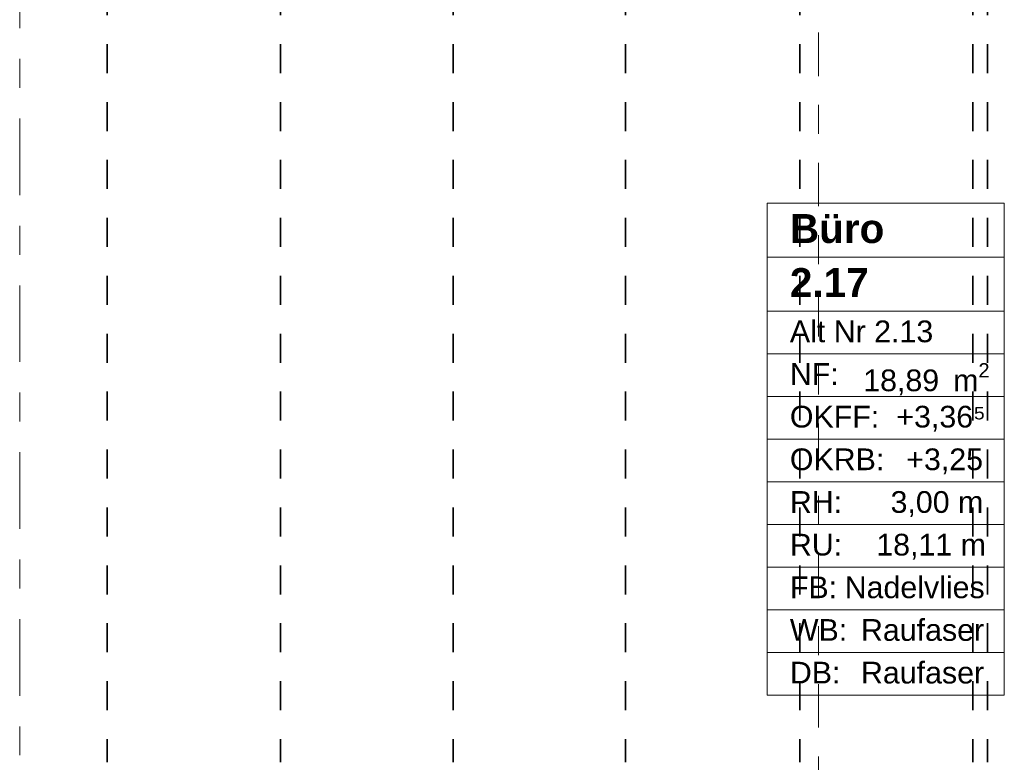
# Model space of a CAD drawing. Header units: metres. Extents: x -3.6 to 84.5, y -11 to 16.8.
# Tile 41 of 137: x 7.7 to 11.1, y 0.7 to 3.3. Entities that reach past the tile are written whole.
import ezdxf

# ---------------------------------------------------------------- set-up
doc = ezdxf.new("R2010")
doc.units = ezdxf.units.M
doc.header["$MEASUREMENT"] = 0
for name, pattern in [('Achse', [0.2, 0.1, -0.05, 0, -0.05]), ('Schnittlinie', [0.3, 0.15, -0.075, 0, -0.075]), ('Strichlinie doppelt', [0.546806, 0.264583, -0.105833, 0.070556, -0.105833])]:
    doc.linetypes.add(name, pattern=pattern)
for name, color, linetype in [('155 - Bemaßung_ Beschriftung.Ausbau - Deckenelemente', 7, 'Continuous'), ('201a - Marker.Schnitt - optisch Grundriss', 7, 'Continuous'), ('451 - Universal.Achsen Raster', 7, 'Continuous'), ('Neubau_401 - Zone.Raum_ Raumbegrenzung_ Whg.', 7, 'Continuous')]:
    doc.layers.add(name, color=color, linetype=linetype)
doc.styles.add('ERSTELLTER_STIL_1', font='txt')
doc.styles.add('ERSTELLTER_STIL_2', font='txt')

msp = doc.modelspace()

# ---------------------------------------------------------------- linework, layer by layer
at = {"layer": '155 - Bemaßung_ Beschriftung.Ausbau - Deckenelemente', "color": 7, "linetype": 'Achse', "lineweight": 35}
for p, q in [((8.032, 5.19), (8.032, 0.71)), ((8.63, 5.19), (8.63, 0.71)), ((9.227, 5.19), (9.227, 0.71)), ((9.821, 5.19), (9.821, 0.71)), ((10.423, 5.19), (10.423, 0.71)), ((11.021, 5.19), (11.021, 0.71)), ((11.071, 5.19), (11.071, 0.71))]:
    msp.add_line(p, q, dxfattribs=at)
at = {"layer": '201a - Marker.Schnitt - optisch Grundriss', "color": 7, "linetype": 'Schnittlinie', "lineweight": 13}
msp.add_line((10.488, 14.48), (10.488, -0.78), dxfattribs=at)
at = {"layer": '451 - Universal.Achsen Raster', "color": 160, "linetype": 'Strichlinie doppelt', "lineweight": 9, "true_color": 0x3232ff}
msp.add_line((7.73, -10.585), (7.73, 16.355), dxfattribs=at)
at = {"layer": 'Neubau_401 - Zone.Raum_ Raumbegrenzung_ Whg.', "color": 1, "linetype": 'Continuous', "lineweight": 9}
for p, q in [((11.1293, 2.6408), (10.3104, 2.6408)), ((10.3104, 2.6408), (10.3104, 0.9417)), ((10.3104, 2.6408), (11.1293, 2.6408)), ((10.3104, 2.4542), (10.3104, 2.6408)), ((11.1293, 0.9417), (11.1293, 2.6408)), ((11.1293, 2.6408), (11.1293, 2.4542)), ((11.1293, 2.4542), (10.3104, 2.4542)), ((10.3104, 2.4542), (11.1293, 2.4542)), ((10.3104, 2.2676), (10.3104, 2.4542)), ((11.1293, 2.4542), (11.1293, 2.2676)), ((11.1293, 2.2676), (10.3104, 2.2676)), ((10.3104, 2.2676), (11.1293, 2.2676)), ((10.3104, 2.1203), (10.3104, 2.2676)), ((11.1293, 2.2676), (11.1293, 2.1203)), ((11.1293, 2.1203), (10.3104, 2.1203)), ((10.3104, 2.1203), (11.1293, 2.1203)), ((10.3104, 1.973), (10.3104, 2.1203)), ((11.1293, 2.1203), (11.1293, 1.973)), ((11.1293, 1.973), (10.3104, 1.973)), ((10.3104, 1.973), (11.1293, 1.973)), ((10.3104, 1.8256), (10.3104, 1.973)), ((11.1293, 1.973), (11.1293, 1.8256)), ((11.1293, 1.8256), (10.3104, 1.8256)), ((10.3104, 1.8256), (11.1293, 1.8256)), ((10.3104, 1.6783), (10.3104, 1.8256)), ((11.1293, 1.8256), (11.1293, 1.6783)), ((11.1293, 1.6783), (10.3104, 1.6783)), ((10.3104, 1.6783), (11.1293, 1.6783)), ((10.3104, 1.531), (10.3104, 1.6783)), ((11.1293, 1.6783), (11.1293, 1.531)), ((11.1293, 1.531), (10.3104, 1.531)), ((10.3104, 1.531), (11.1293, 1.531)), ((10.3104, 1.3837), (10.3104, 1.531)), ((11.1293, 1.531), (11.1293, 1.3837)), ((11.1293, 1.3837), (10.3104, 1.3837)), ((10.3104, 1.3837), (11.1293, 1.3837)), ((10.3104, 1.2364), (10.3104, 1.3837)), ((11.1293, 1.3837), (11.1293, 1.2364)), ((11.1293, 1.2364), (10.3104, 1.2364)), ((10.3104, 1.2364), (11.1293, 1.2364)), ((10.3104, 1.089), (10.3104, 1.2364)), ((11.1293, 1.2364), (11.1293, 1.089)), ((11.1293, 1.089), (10.3104, 1.089)), ((10.3104, 1.089), (11.1293, 1.089)), ((10.3104, 0.9417), (10.3104, 1.089)), ((11.1293, 1.089), (11.1293, 0.9417)), ((10.3104, 0.9417), (11.1293, 0.9417)), ((11.1293, 0.9417), (10.3104, 0.9417))]:
    msp.add_line(p, q, dxfattribs=at)

# ---------------------------------------------------------------- texts
at = {"layer": 'Neubau_401 - Zone.Raum_ Raumbegrenzung_ Whg.', "color": 7, "lineweight": 9, "attachment_point": 1}
for s, insert, char_height, style in [('\\A1;{\\pqj;\\pt0;\\fArial|b1|i0|c0|p38;}', (11.0507, 2.6261), 0.1, 'ERSTELLTER_STIL_1'), ('\\A1;{\\pqj;\\pt0;\\fArial|b1|i0|c0|p38;Büro}', (10.389, 2.6032), 0.1, 'ERSTELLTER_STIL_1'), ('\\A1;{\\pql;\\pt0;\\fArial|b1|i0|c0|p38;2.17}', (10.389, 2.4166), 0.1, 'ERSTELLTER_STIL_1'), ('\\A1;{\\pqj;\\pt0;\\fArial|b1|i0|c0|p38;}', (11.0507, 2.4395), 0.1, 'ERSTELLTER_STIL_1'), ('\\A1;{\\pqj;\\pt0;\\fArial|b0|i0|c0|p38;}', (11.0507, 2.2529), 0.075, 'ERSTELLTER_STIL_2'), ('\\A1;{\\pqj;\\pt0;\\fArial|b0|i0|c0|p38;Alt Nr 2.13}', (10.389, 2.2357), 0.075, 'ERSTELLTER_STIL_2'), ('\\A1;{\\pqj;\\pt0;\\fArial|b0|i0|c0|p38;NF: }', (10.389, 2.0884), 0.075, 'ERSTELLTER_STIL_2'), ('\\A1;{\\pql;\\pt0,0.05;\\fArial|b0|i0|c0|p38;18,89\\fArial|b0|i0|c0|p38;\\A1{\\H.66x;\\S^  ;}\\fArial|b0|i0|c0|p38; m\\fArial|b0|i0|c0|p38;\\A1{\\H.66x;\\S2^  ;}}', (10.6422, 2.0884), 0.075, 'ERSTELLTER_STIL_2'), ('\\A1;{\\pqj;\\pt0;\\fArial|b0|i0|c0|p38;OKFF: }', (10.389, 1.9411), 0.075, 'ERSTELLTER_STIL_2'), ('\\A1;{\\pqj;\\pt0;\\fArial|b0|i0|c0|p38;+3,36⁵}', (10.7565, 1.9411), 0.075, 'ERSTELLTER_STIL_2'), ('\\A1;{\\pqj;\\pt0;\\fArial|b0|i0|c0|p38;OKRB: }', (10.389, 1.7938), 0.075, 'ERSTELLTER_STIL_2'), ('\\A1;{\\pqj;\\pt0;\\fArial|b0|i0|c0|p38;+3,25}', (10.7908, 1.7938), 0.075, 'ERSTELLTER_STIL_2'), ('\\A1;{\\pqj;\\pt0;\\fArial|b0|i0|c0|p38;RH: }', (10.389, 1.6464), 0.075, 'ERSTELLTER_STIL_2'), ('\\A1;{\\pqj;\\pt0;\\fArial|b0|i0|c0|p38;3,00 m}', (10.7366, 1.6464), 0.075, 'ERSTELLTER_STIL_2'), ('\\A1;{\\pqj;\\pt0;\\fArial|b0|i0|c0|p38;RU: }', (10.389, 1.4991), 0.075, 'ERSTELLTER_STIL_2'), ('\\A1;{\\pqj;\\pt0;\\fArial|b0|i0|c0|p38;18,11 m}', (10.6873, 1.4991), 0.075, 'ERSTELLTER_STIL_2'), ('\\A1;{\\pqj;\\pt0;\\fArial|b0|i0|c0|p38;FB: }', (10.389, 1.3518), 0.075, 'ERSTELLTER_STIL_2'), ('\\A1;{\\pqj;\\pt0;\\fArial|b0|i0|c0|p38;Nadelvlies}', (10.5782, 1.3518), 0.075, 'ERSTELLTER_STIL_2'), ('\\A1;{\\pqj;\\pt0;\\fArial|b0|i0|c0|p38;WB: }', (10.389, 1.2045), 0.075, 'ERSTELLTER_STIL_2'), ('\\A1;{\\pqj;\\pt0;\\fArial|b0|i0|c0|p38;Raufaser}', (10.6345, 1.2045), 0.075, 'ERSTELLTER_STIL_2'), ('\\A1;{\\pqj;\\pt0;\\fArial|b0|i0|c0|p38;DB: }', (10.389, 1.0572), 0.075, 'ERSTELLTER_STIL_2'), ('\\A1;{\\pqj;\\pt0;\\fArial|b0|i0|c0|p38;Raufaser}', (10.6345, 1.0572), 0.075, 'ERSTELLTER_STIL_2')]:
    msp.add_mtext(s, dxfattribs=dict(at, insert=insert, char_height=char_height, style=style))

doc.saveas('drawing.dxf')
